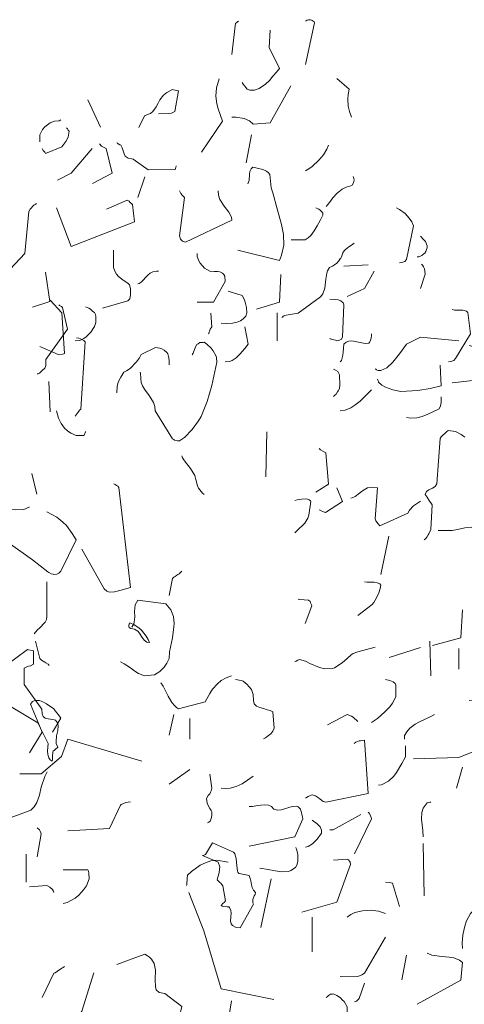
# Model space of a CAD drawing. Header units: metres. Extents: x 180716 to 180809, y 418548 to 418668.
# Tile 66 of 148: x 180798.497 to 180798.957, y 418577.005 to 418578.023. Entities that reach past the tile are written whole.
import ezdxf

# ---------------------------------------------------------------- set-up
doc = ezdxf.new("R2010")
doc.units = ezdxf.units.M
doc.layers.get('0').update_dxf_attribs({"color": 30, "lineweight": 0})
doc.layers.add('B-WE-GR-BOOM-SD', color=253, linetype='Continuous', lineweight=0)

# ---------------------------------------------------------------- blocks, each defined once
blk = doc.blocks.new('SGR-BOOM_S02_G_ZIJ-D')
at = {"flags": 128}
for points in [[(0.0455, 10.3933), (0.0611, 10.5223), (0.0644, 10.5234), (0.0711, 10.5289), (0.0744, 10.5301), (0.0744, 10.5312)], [(0.3502, 10.5323), (0.3536, 10.5323), (0.3569, 10.5345), (0.3625, 10.5356), (0.3636, 10.5367), (0.3714, 10.5356), (0.3747, 10.5345), (0.378, 10.5334), (0.3858, 10.5278), (0.3881, 10.5234), (0.3502, 10.351)], [(0.0889, 10.2776), (0.0933, 10.2698), (0.0989, 10.262), (0.1034, 10.2565), (0.1089, 10.2487), (0.12, 10.2454), (0.1401, 10.2454), (0.159, 10.252), (0.1845, 10.2698), (0.2012, 10.2854), (0.2157, 10.3032), (0.2301, 10.3199), (0.2424, 10.3354), (0.2001, 10.4222), (0.2046, 10.4934)], [(0.4792, 10.2932), (0.5315, 10.2487), (0.5271, 10.2276), (0.526, 10.2075), (0.5271, 10.1797), (0.5326, 10.1575), (0.5404, 10.1341)], [(-0.079, 9.9885), (0.0066, 10.1175), (-0.0101, 10.1675), (-0.0156, 10.1886), (-0.0201, 10.2209), (-0.0179, 10.2554), (-0.0067, 10.2921)], [(0.0455, 10.1341), (0.0622, 10.133), (0.0967, 10.1286), (0.1189, 10.1186), (0.1334, 10.1052), (0.2046, 10.1097), (0.2902, 10.2632)], [(-0.3381, 10.0908), (-0.3148, 10.1397), (-0.2992, 10.1453), (-0.2903, 10.1486), (-0.2803, 10.1575), (-0.267, 10.1764), (-0.2592, 10.1909), (-0.2514, 10.2053), (-0.2369, 10.2242), (-0.2236, 10.2353), (-0.1991, 10.2476), (-0.1958, 10.2465), (-0.1747, 10.2431), (-0.1902, 10.1575), (-0.2036, 10.1497), (-0.2169, 10.1486), (-0.257, 10.1475)], [(-0.5494, 10.2053), (-0.4972, 10.0919)], [(-0.7474, 10.0318), (-0.7474, 10.0607), (-0.7374, 10.0819), (-0.7274, 10.0941), (-0.7051, 10.1108), (-0.6873, 10.1175), (-0.6684, 10.1186), (-0.6618, 10.1219)], [(-0.7385, 10.004), (-0.7374, 10.0007), (-0.7341, 9.9962), (-0.7274, 9.9885), (-0.724, 9.984), (-0.6573, 10.0107), (-0.6406, 10.0329), (-0.6306, 10.0507), (-0.6273, 10.0752), (-0.6306, 10.0797), (-0.634, 10.0852), (-0.6373, 10.0897)], [(0.1045, 9.9451), (0.1267, 10.0607)], [(-0.6751, 9.8728), (-0.6184, 9.9017), (-0.5316, 10.004)], [(-0.5305, 9.8595), (-0.4494, 9.9017), (-0.4738, 10.004), (-0.4872, 10.0107), (-0.4927, 10.014), (-0.5016, 10.0229)], [(-0.4293, 10.0274), (-0.4271, 10.0263), (-0.4238, 10.0229), (-0.4171, 10.0196), (-0.4138, 10.0174), (-0.4082, 10.0074), (-0.3993, 9.9818), (-0.3949, 9.9729), (-0.3915, 9.9696), (-0.3826, 9.964), (-0.3682, 9.9607), (-0.3626, 9.9595), (-0.3003, 9.9162), (-0.188, 9.9173), (-0.1869, 9.9217), (-0.1858, 9.9262), (-0.1847, 9.9295), (-0.1847, 9.9317)], [(0.3502, 9.9117), (0.3636, 9.9195), (0.378, 9.9295), (0.4058, 9.9551), (0.4248, 9.9773), (0.4392, 10.0007), (0.4459, 10.0174)], [(0.07, 9.5837), (0.2424, 9.5414), (0.2513, 9.5625), (0.2602, 9.6048), (0.2591, 9.6482), (0.2513, 9.6904), (0.2335, 9.7549), (0.2146, 9.8205), (0.209, 9.8417), (0.2023, 9.8962), (0.1968, 9.9039), (0.189, 9.9106), (0.1734, 9.9173), (0.1501, 9.9228), (0.1323, 9.9262), (0.1256, 9.9206), (0.12, 9.9095), (0.1189, 9.8973), (0.1178, 9.8717), (0.1123, 9.8583)], [(-0.3426, 9.8016), (-0.3137, 9.8873)], [(0.4359, 9.7638), (0.4492, 9.7805), (0.4637, 9.8005), (0.4815, 9.8194), (0.5015, 9.8361), (0.5182, 9.8439), (0.5382, 9.8495), (0.5426, 9.8528), (0.5482, 9.8617), (0.5515, 9.8728), (0.5504, 9.8817), (0.5471, 9.8884)], [(-0.1702, 9.8294), (-0.1647, 9.8183), (-0.1602, 9.8116), (-0.1569, 9.8083), (-0.1502, 9.8016), (-0.1702, 9.6426), (-0.1669, 9.6293), (-0.158, 9.6215), (-0.1458, 9.617), (0.0455, 9.7082), (0.0444, 9.7204), (0.0333, 9.7405), (0.0144, 9.766), (-0.0034, 9.7938), (-0.009, 9.8105), (-0.0112, 9.8294)], [(-0.8909, 9.4702), (-0.8909, 9.4836), (-0.8097, 9.5703), (-0.7941, 9.7438), (-0.7885, 9.7527), (-0.773, 9.7694), (-0.7674, 9.7727), (-0.7619, 9.7772)], [(-0.6796, 9.7583), (-0.6184, 9.5992), (-0.3571, 9.7004), (-0.3648, 9.7727), (-0.376, 9.7827), (-0.3793, 9.7861), (-0.3871, 9.7905), (-0.4727, 9.7527)], [(0.2913, 9.627), (0.3491, 9.627), (0.3614, 9.6348), (0.3725, 9.6448), (0.3858, 9.6637), (0.3981, 9.6837), (0.4103, 9.706), (0.4225, 9.7282), (0.4214, 9.7371), (0.417, 9.7438), (0.4114, 9.7494), (0.4058, 9.7527), (0.3925, 9.7583)], [(0.7395, 9.5314), (0.7484, 9.5325), (0.7528, 9.5336), (0.7606, 9.537), (0.7684, 9.5447), (0.7973, 9.6849), (0.7906, 9.7004), (0.7795, 9.716), (0.7617, 9.7349), (0.7384, 9.7516), (0.7261, 9.7583)], [(0.8118, 9.5559), (0.8195, 9.5559), (0.8229, 9.557), (0.8318, 9.5614), (0.8407, 9.5692), (0.844, 9.5714), (0.8474, 9.5781), (0.8507, 9.5859), (0.8529, 9.5926), (0.854, 9.6015), (0.8462, 9.6192), (0.8385, 9.6281), (0.8251, 9.6415)], [(0.2524, 9.3056), (0.2546, 9.3067), (0.2579, 9.3101), (0.2602, 9.3112), (0.2624, 9.3134), (0.3202, 9.3234), (0.4125, 9.3913), (0.4225, 9.4035), (0.4303, 9.4269), (0.4337, 9.4636), (0.4392, 9.4891), (0.4414, 9.498), (0.4492, 9.5125), (0.4559, 9.5147), (0.4615, 9.5169), (0.4703, 9.5225), (0.4792, 9.5303), (0.4881, 9.5392), (0.4926, 9.5458), (0.4959, 9.5503), (0.4993, 9.5559), (0.5048, 9.5725), (0.5104, 9.5814), (0.5159, 9.587), (0.5293, 9.597), (0.5404, 9.6048), (0.5515, 9.6126)], [(-0.4883, 9.3434), (-0.3837, 9.3735), (-0.376, 9.3824), (-0.3726, 9.4002), (-0.3737, 9.4246), (-0.3771, 9.4402), (-0.3849, 9.4469), (-0.4038, 9.4591), (-0.4227, 9.4747), (-0.4316, 9.4847), (-0.4382, 9.4969), (-0.4438, 9.5125), (-0.4438, 9.5837)], [(-0.0979, 9.3679), (-0.0301, 9.3679), (0.0177, 9.4547), (0.0166, 9.4758), (0.0133, 9.4836), (0.0066, 9.4891), (-0.0034, 9.4936), (-0.0134, 9.4947), (-0.0256, 9.4958), (-0.0446, 9.4969), (-0.0668, 9.5091), (-0.0846, 9.5292), (-0.0913, 9.5392), (-0.0979, 9.5581), (-0.0979, 9.5692)], [(0.5093, 9.518), (0.6094, 9.5225)], [(0.8251, 9.4246), (0.8451, 9.4847), (0.844, 9.4969), (0.8418, 9.5058), (0.8385, 9.5147), (0.834, 9.5214), (0.8296, 9.5258)], [(-0.3426, 9.4446), (-0.337, 9.4458), (-0.3292, 9.4513), (-0.3014, 9.4802), (-0.2925, 9.488), (-0.2814, 9.4936), (-0.2659, 9.4969), (-0.257, 9.4969)], [(0.1478, 9.339), (0.2435, 9.3679), (0.2479, 9.4836)], [(0.5226, 9.3924), (0.5949, 9.4246), (0.6338, 9.4969)], [(0.0022, 9.2812), (0.0222, 9.2801), (0.0489, 9.2812), (0.0678, 9.2856), (0.0811, 9.2912), (0.0922, 9.299), (0.1034, 9.3101), (0.1078, 9.3245), (0.1067, 9.3468), (0.1011, 9.369), (0.0967, 9.3813), (0.0878, 9.3968), (0.0311, 9.4146)], [(0.4503, 9.2178), (0.4526, 9.2167), (0.467, 9.2133), (0.4748, 9.2111), (0.4792, 9.2089), (0.4881, 9.21), (0.4937, 9.2122), (0.4982, 9.2144), (0.5037, 9.2233), (0.5082, 9.3579), (0.5059, 9.3657), (0.497, 9.3735), (0.4848, 9.3779), (0.4703, 9.3801), (0.4503, 9.3813)], [(-0.7474, 9.1855), (-0.6729, 9.1522), (-0.654, 9.1533), (-0.6495, 9.1544), (-0.6462, 9.1566), (-0.6573, 9.3245), (-0.7051, 9.3768)], [(-0.6017, 9.2089), (-0.5828, 9.21), (-0.5661, 9.2189), (-0.5561, 9.2256), (-0.5372, 9.2445), (-0.5216, 9.2678), (-0.5161, 9.2845), (-0.5172, 9.309), (-0.5183, 9.3179), (-0.5216, 9.3257), (-0.5283, 9.3301), (-0.5383, 9.339), (-0.5461, 9.3434), (-0.5595, 9.349)], [(-0.0501, 9.2378), (-0.049, 9.2389), (-0.0479, 9.2456), (-0.0468, 9.2489), (-0.0434, 9.2567), (-0.039, 9.2623), (-0.0368, 9.2667), (-0.0412, 9.3234)], [(0.2335, 9.2089), (0.2335, 9.3245)], [(0.9419, 9.1221), (0.9508, 9.1233), (0.9552, 9.1244), (0.963, 9.1277), (0.9708, 9.1355), (1.032, 9.2378), (1.0219, 9.3257), (1.0164, 9.3312), (1.0008, 9.3357), (0.9663, 9.3357), (0.9563, 9.3379)], [(0.0177, 9.1221), (0.0366, 9.1233), (0.0478, 9.1277), (0.0633, 9.1388), (0.0789, 9.1533), (0.0989, 9.1766), (0.1134, 9.1944), (0.0989, 9.2667)], [(0.4937, 9.1221), (0.4993, 9.1277), (0.5048, 9.1488), (0.5059, 9.1633), (0.507, 9.1789), (0.5082, 9.1944), (0.5182, 9.2033), (0.5293, 9.2078), (0.5415, 9.2089), (0.576, 9.2022), (0.5971, 9.1978), (0.6116, 9.1989), (0.6149, 9.2022), (0.6194, 9.2111), (0.6216, 9.22), (0.6227, 9.2311), (0.6227, 9.2378)], [(0.6383, 9.0932), (0.6405, 9.0921), (0.6438, 9.0888), (0.6505, 9.0854), (0.6616, 9.0854), (0.6872, 9.0977), (0.7117, 9.1199), (0.7395, 9.1544), (0.7673, 9.1944), (0.8251, 9.2245), (0.9841, 9.2089)], [(-0.3337, 9.0788), (-0.3315, 9.0743), (-0.3304, 9.0532), (-0.3292, 9.0365), (-0.3237, 9.022), (-0.3159, 9.0087), (-0.2959, 8.9831), (-0.2781, 8.9542), (-0.2725, 8.9375), (-0.2714, 8.9197), (-0.2002, 8.8041), (-0.1947, 8.8007), (-0.1913, 8.7985), (-0.1791, 8.7952), (-0.1702, 8.7952), (-0.1502, 8.8096), (-0.1179, 8.8419), (-0.0924, 8.8775), (-0.0813, 8.8964), (-0.0557, 8.9575), (-0.0368, 9.0243), (-0.0156, 9.121), (-0.0179, 9.1388), (-0.019, 9.1455), (-0.0312, 9.1677), (-0.039, 9.1777), (-0.0579, 9.1955), (-0.069, 9.2033), (-0.0724, 9.2022), (-0.0868, 9.2011), (-0.0935, 9.1966), (-0.099, 9.1933), (-0.1046, 9.1833), (-0.1135, 9.1577), (-0.1179, 9.1511)], [(0.9563, 9.0354), (1.042, 9.0443), (1.0675, 9.0632), (1.1042, 9.0877), (1.1243, 9.1043), (1.1354, 9.1188), (1.1432, 9.1366), (1.1421, 9.1444), (1.1387, 9.1511), (1.1343, 9.1566), (1.1287, 9.16), (1.0264, 9.1889)], [(-0.4293, 8.9931), (-0.4282, 9.0198), (-0.4238, 9.0376), (-0.4138, 9.0587), (-0.4004, 9.0788), (-0.3893, 9.0843), (-0.3748, 9.0943), (-0.3482, 9.1221), (-0.3359, 9.1388), (-0.3292, 9.1522), (-0.2703, 9.1811), (-0.2614, 9.18), (-0.2525, 9.1777), (-0.2436, 9.1755), (-0.2336, 9.17), (-0.2225, 9.1611), (-0.2192, 9.1555), (-0.2147, 9.1377), (-0.2136, 9.1255), (-0.2136, 9.1088)], [(0.4659, 8.9787), (0.4692, 8.9809), (0.4726, 8.9854), (0.477, 8.9887), (0.4826, 8.9976), (0.4859, 9.002), (0.4904, 9.012), (0.4926, 9.0265), (0.4915, 9.0676), (0.4837, 9.0821), (0.4748, 9.0877), (0.4659, 9.0921)], [(0.6483, 9.0499), (0.6494, 9.0465), (0.6516, 9.041), (0.6527, 9.0376), (0.6661, 9.0254), (0.6805, 9.0165), (0.7117, 9.0054), (0.745, 8.9998), (0.8151, 9.0031), (0.8663, 9.012), (0.9119, 9.022), (0.9074, 9.1077)], [(0.4937, 8.9197), (0.5137, 8.922), (0.5382, 8.932), (0.5538, 8.942), (0.576, 8.9598), (0.6227, 9.0054)], [(0.7684, 8.8919), (0.7862, 8.8886), (0.8107, 8.8908), (0.8329, 8.8964), (0.8562, 8.9053), (0.8974, 8.9242), (0.903, 8.9275), (0.9085, 8.9398), (0.9119, 8.9542), (0.9119, 8.9776)], [(-0.6796, 8.9197), (-0.6707, 8.8886), (-0.6595, 8.8675), (-0.6462, 8.8475), (-0.634, 8.8363), (-0.6195, 8.8274), (-0.5973, 8.8174), (-0.5672, 8.8174), (-0.5628, 8.8196), (-0.5617, 8.8252), (-0.5606, 8.8285), (-0.5595, 8.8319), (-0.5595, 8.8341)], [(0.1857, 8.6462), (0.1901, 8.833)], [(0.8407, 8.3859), (0.8462, 8.3904), (0.8518, 8.3971), (0.8574, 8.4059), (0.8607, 8.4104), (0.8685, 8.4282), (0.874, 8.5305), (0.8685, 8.5383), (0.8629, 8.5461), (0.8529, 8.5616), (0.8451, 8.5739), (0.8507, 8.585), (0.8596, 8.5928), (0.8752, 8.5995), (0.8863, 8.6061), (0.8929, 8.6172), (0.9074, 8.8052), (0.9119, 8.8119), (0.933, 8.8319), (0.9408, 8.8374), (0.9708, 8.8341), (0.9941, 8.8208), (1.0086, 8.8108)], [(0.3936, 8.5828), (0.4459, 8.6161), (0.4348, 8.7462), (0.4214, 8.7529), (0.4125, 8.7585), (0.407, 8.764)], [(-0.1613, 8.7329), (-0.158, 8.7251), (-0.1502, 8.7118), (-0.1257, 8.6806), (-0.1079, 8.6517), (-0.1024, 8.635), (-0.0968, 8.6095), (-0.0924, 8.5995), (-0.0868, 8.5928), (-0.0813, 8.585), (-0.0757, 8.5794), (-0.069, 8.5739)], [(-0.7808, 8.6606), (-0.7607, 8.575)], [(-0.5739, 8.347), (-0.4816, 8.1835), (-0.4716, 8.1735), (-0.4594, 8.1691), (-0.4393, 8.1702), (-0.4171, 8.1757), (-0.3726, 8.188), (-0.4216, 8.6028), (-0.426, 8.6083), (-0.4304, 8.6106), (-0.4371, 8.615), (-0.4427, 8.6172)], [(0.407, 8.5105), (0.4103, 8.5083), (0.4203, 8.5027), (0.4325, 8.4983), (0.5037, 8.5438), (0.4792, 8.6006)], [(0.5371, 8.5583), (0.5437, 8.5594), (0.556, 8.565), (0.5738, 8.5783), (0.586, 8.5883), (0.606, 8.6006), (0.6216, 8.6039), (0.6483, 8.6006), (0.6383, 8.4727), (0.6416, 8.4649), (0.6505, 8.4515), (0.6572, 8.4438), (0.7728, 8.496), (0.7806, 8.5083), (0.7973, 8.5261), (0.8251, 8.545)], [(-0.9976, 8.5739), (-0.9943, 8.5438), (-0.9876, 8.516), (-0.9776, 8.4905), (-0.9654, 8.4671), (-0.9498, 8.4449), (-0.9131, 8.4037), (-0.8697, 8.3681), (-0.7785, 8.3025), (-0.7151, 8.2536), (-0.7107, 8.2503), (-0.7007, 8.2458), (-0.6929, 8.2436), (-0.6896, 8.2425), (-0.6784, 8.2436), (-0.6751, 8.2458), (-0.6695, 8.248), (-0.6618, 8.2558), (-0.5984, 8.3859), (-0.6139, 8.4115), (-0.6384, 8.4449), (-0.6529, 8.4593), (-0.6773, 8.4793), (-0.7185, 8.5016)], [(-0.9932, 8.5828), (-0.9843, 8.5761), (-0.9587, 8.5561), (-0.9298, 8.5361), (-0.9087, 8.5249), (-0.8731, 8.5127), (-0.8475, 8.5094), (-0.8141, 8.5116), (-0.8041, 8.5149), (-0.7986, 8.5183), (-0.7952, 8.5194), (-0.7919, 8.5205), (-0.7919, 8.5216)], [(0.3069, 8.4148), (0.3224, 8.4315), (0.3391, 8.4471), (0.3469, 8.4549), (0.3603, 8.4749), (0.3636, 8.4871), (0.3725, 8.5438), (0.3714, 8.5472), (0.3658, 8.5516), (0.3547, 8.555), (0.3358, 8.5539), (0.3158, 8.5505), (0.3069, 8.5483)], [(0.8985, 8.4237), (0.9563, 8.4237), (0.9786, 8.4282), (1.0097, 8.436), (1.0353, 8.4382), (1.0698, 8.4371), (1.0876, 8.4326), (1.0909, 8.4371), (1.0942, 8.4404), (1.0953, 8.4438)], [(0.6616, 8.2425), (0.695, 8.4015)], [(-0.2136, 8.1557), (-0.2002, 8.2258), (-0.1936, 8.2313), (-0.1891, 8.2347), (-0.1813, 8.2391), (-0.1769, 8.2425), (-0.1713, 8.2458), (-0.1658, 8.2503), (-0.1613, 8.2558)], [(-0.7708, 7.9967), (-0.7585, 8.0123), (-0.7463, 8.0234), (-0.7307, 8.0412), (-0.7263, 8.0456), (-0.7207, 8.0567), (-0.7185, 8.069), (-0.7185, 8.2124)], [(0.566, 8.0734), (0.626, 8.119), (0.6327, 8.1268), (0.6438, 8.1457), (0.6538, 8.1668), (0.6594, 8.1846), (0.6616, 8.198), (0.6572, 8.2035), (0.6472, 8.208), (0.6338, 8.2102), (0.6049, 8.2102), (0.5949, 8.2124)], [(-0.4149, 7.881), (-0.3993, 7.8733), (-0.3771, 7.8588), (-0.3548, 7.8432), (-0.3404, 7.8332), (-0.3148, 7.8232), (-0.2736, 7.8277), (-0.2525, 7.841), (-0.2336, 7.8588), (-0.2225, 7.8755), (-0.2136, 7.8944), (-0.2114, 7.9222), (-0.1991, 7.9811), (-0.1936, 8.0256), (-0.1925, 8.0401), (-0.1958, 8.069), (-0.2069, 8.0957), (-0.2269, 8.1213), (-0.3426, 8.1357), (-0.3537, 8.1168), (-0.3571, 8.0901), (-0.3559, 8.0679), (-0.3582, 8.0456), (-0.3593, 8.0378), (-0.3671, 8.0245)], [(0.3202, 8.1402), (0.3269, 8.139), (0.3625, 8.1357), (0.3691, 8.1301), (0.3714, 8.1257), (0.3758, 8.1168), (0.3769, 8.1124), (0.3491, 8.0401)], [(0.8752, 7.9489), (0.993, 7.9811), (0.9997, 8.0968)], [(-0.3807, 8.0342), (-0.3796, 8.0342), (-0.3785, 8.0375), (-0.3774, 8.0386), (-0.3763, 8.042), (-0.3574, 8.0342), (-0.3385, 8.0219), (-0.3273, 8.0119), (-0.3084, 7.9875), (-0.3006, 7.9741), (-0.2951, 7.9619), (-0.3051, 7.963), (-0.3173, 7.9708), (-0.3284, 7.9864), (-0.3362, 7.9997), (-0.3429, 8.0075), (-0.3562, 8.0164), (-0.364, 8.0175), (-0.3718, 8.0197), (-0.3785, 8.0231), (-0.3807, 8.0275), (-0.3807, 8.0342), (-0.3807, 8.0342)], [(-0.7663, 7.9667), (-0.7485, 7.8944), (-0.7418, 7.8888), (-0.7274, 7.8799), (-0.7229, 7.8766), (-0.714, 7.871), (-0.7096, 7.8666)], [(0.8685, 7.8232), (0.864, 7.9667)], [(-0.8956, 7.8607), (-0.7989, 7.9319), (-0.7955, 7.9308), (-0.78, 7.9285), (-0.7744, 7.9263), (-0.7744, 7.8718), (-0.7866, 7.8651), (-0.7955, 7.8629), (-0.8044, 7.8596), (-0.8133, 7.8551), (-0.8133, 7.7873), (-0.7399, 7.685), (-0.7388, 7.6661), (-0.7344, 7.655), (-0.7266, 7.6483), (-0.7132, 7.6449), (-0.6943, 7.6427), (-0.6832, 7.6394), (-0.6754, 7.6294), (-0.6721, 7.6171), (-0.6743, 7.5971), (-0.6788, 7.5749), (-0.681, 7.5515), (-0.6799, 7.5437), (-0.6743, 7.5282), (-0.6843, 7.5193), (-0.6888, 7.5148), (-0.6932, 7.5137), (-0.6943, 7.507), (-0.6954, 7.4915), (-0.6954, 7.4759), (-0.6977, 7.4703), (-0.7054, 7.4759), (-0.711, 7.4837), (-0.7155, 7.4981), (-0.7166, 7.5126), (-0.7155, 7.5282), (-0.7132, 7.5437), (-0.7566, 7.6294), (-0.8867, 7.7072)], [(0.3069, 7.881), (0.3113, 7.8844), (0.318, 7.8877), (0.3258, 7.891), (0.3502, 7.8844), (0.368, 7.8744), (0.4081, 7.8577), (0.4292, 7.8521), (0.4603, 7.8532), (0.4703, 7.8566), (0.5015, 7.8766), (0.5226, 7.8955), (0.5393, 7.91), (0.5471, 7.9155), (0.566, 7.9233), (0.6383, 7.9422)], [(0.6961, 7.8988), (0.8251, 7.9411)], [(0.9841, 7.851), (0.9841, 7.9366)], [(-0.2481, 7.7943), (-0.2381, 7.7809), (-0.2169, 7.7398), (-0.2025, 7.7131), (-0.1902, 7.6987), (-0.1836, 7.692), (-0.1747, 7.6864), (-0.0646, 7.7164), (-0.0457, 7.7509), (-0.0345, 7.7676), (-0.0134, 7.791), (0.0022, 7.8043), (0.0222, 7.8154), (0.0444, 7.8232)], [(0.0611, 7.8076), (0.0845, 7.8043), (0.0933, 7.801), (0.1089, 7.7876), (0.1167, 7.7798), (0.1267, 7.7665), (0.1345, 7.7465), (0.1356, 7.722), (0.1378, 7.7076), (0.1478, 7.6975), (0.1612, 7.692), (0.1768, 7.6886), (0.1923, 7.6831), (0.2046, 7.6797), (0.2146, 7.6742), (0.2201, 7.6064), (0.2157, 7.5941), (0.2068, 7.583), (0.1979, 7.5763), (0.1912, 7.573), (0.1845, 7.5674), (0.1768, 7.563)], [(0.6227, 7.6308), (0.6483, 7.6475), (0.6772, 7.6731), (0.6983, 7.6953), (0.7106, 7.7109), (0.7239, 7.7365), (0.7239, 7.7854), (0.7206, 7.7921), (0.7128, 7.7987), (0.6994, 7.8043), (0.6805, 7.8076)], [(-0.7908, 7.5051), (-0.7385, 7.5908), (-0.7863, 7.7064), (-0.7785, 7.7176), (-0.7685, 7.722), (-0.7496, 7.7209), (-0.7352, 7.7153), (-0.7207, 7.7076), (-0.6896, 7.6864), (-0.684, 7.6786), (-0.6762, 7.6697), (-0.6718, 7.6631), (-0.6662, 7.6564), (-0.6618, 7.6486), (-0.6951, 7.5908)], [(0.7973, 7.4807), (0.9841, 7.4851), (1.042, 7.5096), (1.0498, 7.5152), (1.0598, 7.5296), (1.0675, 7.5574), (1.0698, 7.5874), (1.0753, 7.6164), (1.0831, 7.6342), (1.0953, 7.6486), (1.0809, 7.7076), (1.0742, 7.7131), (1.0642, 7.7176), (1.0542, 7.7187), (1.042, 7.7198), (1.0264, 7.7209)], [(-0.2136, 7.5774), (-0.1936, 7.6631)], [(0.4414, 7.6208), (0.5226, 7.6631), (0.5404, 7.6564), (0.5471, 7.6519), (0.566, 7.6342)], [(0.7595, 7.5619), (0.7595, 7.5763), (0.7695, 7.5919), (0.7817, 7.6064), (0.804, 7.623), (0.8218, 7.633), (0.8663, 7.6542), (0.884, 7.6631)], [(2.8191, 7.5485), (2.8758, 7.5663), (2.8614, 7.6642)], [(-0.128, 7.5619), (-0.128, 7.6475)], [(0.3502, 7.3172), (0.3547, 7.3205), (0.3614, 7.3239), (0.3669, 7.3272), (0.3736, 7.3294), (0.378, 7.3317), (0.3914, 7.3272), (0.4036, 7.3194), (0.4114, 7.3139), (0.4236, 7.3039), (0.4337, 7.3005), (0.6094, 7.3372), (0.5949, 7.5574), (0.586, 7.5563), (0.5771, 7.5552), (0.5716, 7.5541), (0.5582, 7.5485), (0.5515, 7.5441)], [(0.6527, 7.3706), (0.665, 7.3728), (0.6928, 7.3873), (0.715, 7.4084), (0.7272, 7.424), (0.7484, 7.4607), (0.7639, 7.4885), (0.7639, 7.5341)], [(2.8336, 7.3272), (2.8369, 7.3272), (2.8413, 7.3294), (2.8469, 7.335), (2.8502, 7.3383), (2.8591, 7.3461), (2.8614, 7.3517), (2.8625, 7.355), (2.8625, 7.375), (2.9348, 7.4751), (2.9181, 7.5474), (2.9147, 7.5507), (2.9103, 7.553), (2.9081, 7.5541), (2.9058, 7.5563)], [(-0.9001, 7.2246), (-0.7855, 7.2679), (-0.7711, 7.2813), (-0.7599, 7.2991), (-0.7499, 7.3302), (-0.7421, 7.3636), (-0.7277, 7.407), (-0.7177, 7.427)], [(-0.2136, 7.375), (-0.128, 7.4362)], [(0.9752, 7.3595), (0.9997, 7.4451)], [(2.9637, 7.4462), (2.9715, 7.4451), (2.977, 7.4429), (2.9881, 7.4373), (2.9926, 7.4329), (2.9781, 7.2104), (2.9737, 7.2071), (2.9692, 7.2004), (2.9626, 7.1915), (2.9592, 7.1871)], [(-0.0546, 7.216), (-0.049, 7.2182), (-0.0434, 7.2227), (-0.0379, 7.2371), (-0.0368, 7.2471), (-0.0368, 7.2605), (-0.0401, 7.266), (-0.0457, 7.2749), (-0.0512, 7.285), (-0.0557, 7.2972), (-0.059, 7.3161), (-0.0523, 7.3283), (-0.049, 7.3317), (-0.0457, 7.3361), (-0.0423, 7.3417), (-0.039, 7.3472), (-0.0368, 7.3595), (-0.0457, 7.4173)], [(0.0022, 7.3595), (0.0211, 7.3572), (0.0389, 7.3584), (0.0633, 7.3661), (0.0878, 7.3773), (0.1111, 7.3917), (0.1334, 7.4084)], [(-0.6317, 7.1826), (-0.4594, 7.1915), (-0.4149, 7.2883), (-0.4115, 7.2916), (-0.3926, 7.2994), (-0.3826, 7.3016), (-0.3726, 7.3027)], [(0.8362, 7.1582), (0.8351, 7.1838), (0.8296, 7.2305), (0.8318, 7.2583), (0.8373, 7.2761), (0.854, 7.2983), (0.8607, 7.2994), (0.864, 7.3005), (0.8674, 7.3016), (0.8685, 7.3027)], [(2.8725, 7.3027), (2.8769, 7.2015)], [(0.1178, 7.1193), (0.3058, 7.1571), (0.3391, 7.2316), (0.338, 7.2405), (0.3358, 7.2494), (0.3336, 7.2583), (0.3313, 7.2672), (0.3291, 7.2727), (0.3202, 7.2816), (0.3147, 7.2838), (0.2946, 7.2827), (0.2502, 7.2694), (0.2346, 7.2683), (0.219, 7.2727), (0.2101, 7.2827), (0.1979, 7.2883), (0.179, 7.2905), (0.1512, 7.2872), (0.1312, 7.2827), (0.1178, 7.2827)], [(0.4503, 7.1871), (0.4648, 7.1871), (0.5793, 7.2494)], [(0.5526, 7.087), (0.6227, 7.2316), (0.6216, 7.2382), (0.6194, 7.2449), (0.6149, 7.2538), (0.6094, 7.2594)], [(0.3502, 7.1148), (0.3614, 7.117), (0.3792, 7.1281), (0.3992, 7.1482), (0.4159, 7.1726), (0.417, 7.1849), (0.4103, 7.1993), (0.3981, 7.2116), (0.378, 7.226)], [(-0.076, 7.0811), (-0.0704, 7.0822), (-0.066, 7.0833), (-0.0627, 7.0844), (-0.0337, 7.1334), (0.053, 7.0945), (0.0586, 7.0878), (0.0641, 7.0678), (0.0652, 7.0522), (0.0664, 7.0377), (0.0686, 7.0177), (0.0708, 7.011), (0.0741, 7.0066), (0.083, 7.0044), (0.1175, 6.9977), (0.1208, 6.9899), (0.1242, 6.9755), (0.1264, 6.9588), (0.1297, 6.9477), (0.1353, 6.9365), (0.1442, 6.9276), (0.142, 6.9187), (0.1386, 6.9132), (0.1331, 6.8987), (0.132, 6.8921), (0.1331, 6.8854), (0.1353, 6.8798), (0.0797, 6.782), (0.0664, 6.7831), (0.0608, 6.7842), (0.0486, 6.7909), (0.043, 6.7975), (0.0397, 6.8109), (0.0419, 6.8253), (0.043, 6.842), (0.0419, 6.8531), (0.0363, 6.8654), (0.033, 6.8676), (0.0263, 6.8687), (0.0119, 6.8698), (0.0063, 6.8709), (0.0018, 6.8743), (0.0085, 6.882), (0.0152, 6.8876), (0.0196, 6.8932), (0.0085, 6.9554), (0.003, 6.9621), (-0.0004, 6.9655), (-0.0037, 6.9688), (-0.0148, 6.9799), (-0.0126, 6.991), (-0.007, 7.0088), (-0.0048, 7.0233), (-0.0037, 7.0333), (-0.0104, 7.0522), (-0.076, 7.0811)], [(0.1612, 7.0281), (0.1957, 7.0225), (0.2246, 7.0169), (0.2524, 7.0125), (0.2802, 7.0147), (0.2891, 7.0181), (0.3091, 7.0314), (0.3147, 7.0403), (0.3191, 7.0559), (0.318, 7.0848), (0.3147, 7.1026), (0.3102, 7.1137)], [(0.8362, 7.1304), (0.8407, 6.9135)], [(-0.8041, 6.9702), (-0.8041, 7.0859)], [(-0.1413, 6.9569), (-0.1402, 6.9602), (-0.1391, 6.9869), (-0.1369, 6.9991), (-0.1213, 7.0136), (-0.0846, 7.0403), (-0.0635, 7.0503), (-0.0412, 7.0581), (-0.0179, 7.0614), (0.0311, 7.0525)], [(0.3347, 6.8457), (0.4792, 6.8879), (0.536, 7.0436), (0.5349, 7.0525), (0.5326, 7.057), (0.5282, 7.0625), (0.5226, 7.0659), (0.4659, 7.0614)], [(0.1656, 6.7823), (0.2079, 6.9836)], [(-0.7908, 6.9502), (-0.7185, 6.9558), (-0.7062, 6.9491), (-0.6962, 6.9402), (-0.6918, 6.9335), (-0.6896, 6.928)], [(0.6816, 6.9702), (0.6994, 6.9691), (0.705, 6.9669), (0.7106, 6.9658), (0.7384, 6.869)], [(0.9997, 6.6955), (0.9986, 6.7178), (1.0008, 6.7523), (1.0086, 6.7878), (1.0164, 6.8101), (1.0331, 6.8401), (1.0564, 6.8635), (1.062, 6.8668), (1.0698, 6.8724), (1.0787, 6.8779), (1.0842, 6.8824), (1.2244, 6.8835), (1.2244, 6.9402)], [(-0.1324, 6.928), (-0.0701, 6.7689), (0.001, 6.5287), (0.219, 6.4854)], [(0.5226, 6.8257), (0.5371, 6.8368), (0.5549, 6.8446), (0.586, 6.8523), (0.6194, 6.8546), (0.6527, 6.8501), (0.6816, 6.8401)], [(0.378, 6.6822), (0.378, 6.8257)], [(0.4937, 6.5799), (0.5004, 6.5788), (0.566, 6.5799), (0.5838, 6.5866), (0.5949, 6.5943), (0.6816, 6.7434)], [(-0.4293, 6.6299), (-0.3137, 6.6722), (-0.3026, 6.6655), (-0.2948, 6.66), (-0.2859, 6.6522), (-0.2748, 6.6344), (-0.2703, 6.6066), (-0.2714, 6.5677), (-0.2703, 6.5376), (-0.267, 6.5243), (-0.2547, 6.5143), (-0.2314, 6.5098), (-0.1613, 6.4564), (-0.1624, 6.4487), (-0.1647, 6.4398), (-0.1669, 6.4309), (-0.1702, 6.4231)], [(0.7484, 6.5665), (0.7684, 6.6677)], [(0.8118, 6.4653), (0.993, 6.5654), (0.9997, 6.6377), (0.9875, 6.6477), (0.963, 6.6566), (0.9441, 6.66), (0.9141, 6.6622), (0.8829, 6.6666), (0.8729, 6.6689), (0.854, 6.6766)], [(-0.7385, 6.4931), (-0.6896, 6.5943), (-0.6851, 6.5955), (-0.6751, 6.6021), (-0.6573, 6.6144), (-0.6518, 6.6177), (-0.6462, 6.6221)], [(-0.6017, 6.4164), (-0.5973, 6.4175), (-0.5895, 6.4231), (-0.5828, 6.4275), (-0.5772, 6.432), (-0.5739, 6.4364), (-0.525, 6.5955)], [(0.5526, 6.4753), (0.5571, 6.4765), (0.5615, 6.4787), (0.5727, 6.4898), (0.5949, 6.5521)], [(0.2635, 6.3552), (0.2746, 6.3652), (0.298, 6.3797), (0.3102, 6.3853), (0.338, 6.3908), (0.4303, 6.3853), (0.4926, 6.3775), (0.5059, 6.3786), (0.5137, 6.3842), (0.5215, 6.4031), (0.5226, 6.4275), (0.5226, 6.4553), (0.5104, 6.4765), (0.5026, 6.4842), (0.4948, 6.492), (0.4804, 6.5009), (0.4648, 6.5087), (0.4615, 6.5076), (0.4537, 6.5065), (0.4448, 6.5009), (0.4403, 6.4965), (0.4359, 6.4931)], [(0.0022, 6.3074), (0.0077, 6.3085), (0.0111, 6.3096), (0.0144, 6.3108), (0.0166, 6.3119), (0.0444, 6.4798)], [(2.7768, 6.0038), (2.8469, 6.0038), (2.9147, 6.0616), (2.9359, 6.1195), (3.1805, 6.0461)], [(2.8336, 5.7302), (2.8469, 5.8059), (2.8458, 5.8092), (2.8436, 5.8148), (2.8413, 5.8192), (2.8336, 5.8259)], [(2.9203, 5.5757), (2.9336, 5.579), (2.9592, 5.5935), (2.9715, 5.6024), (2.987, 5.6201), (2.997, 5.6335), (3.0059, 5.6568), (3.0048, 5.6757), (3.0037, 5.6824), (3.0015, 5.6869), (2.9203, 5.6869)]]:
    blk.add_lwpolyline(points, dxfattribs=at)

msp = doc.modelspace()

# ---------------------------------------------------------------- block references
at = {"layer": 'B-WE-GR-BOOM-SD'}
for p, xscale, yscale, zscale in [((180797.6298, 418575.367), 0.3125, 0.3125, 0.3125), ((180798.7052, 418575.3888), 0.25, 0.25, 0.25)]:
    msp.add_blockref('SGR-BOOM_S02_G_ZIJ-D', p, dxfattribs=dict(at, xscale=xscale, yscale=yscale, zscale=zscale))

doc.saveas('drawing.dxf')
